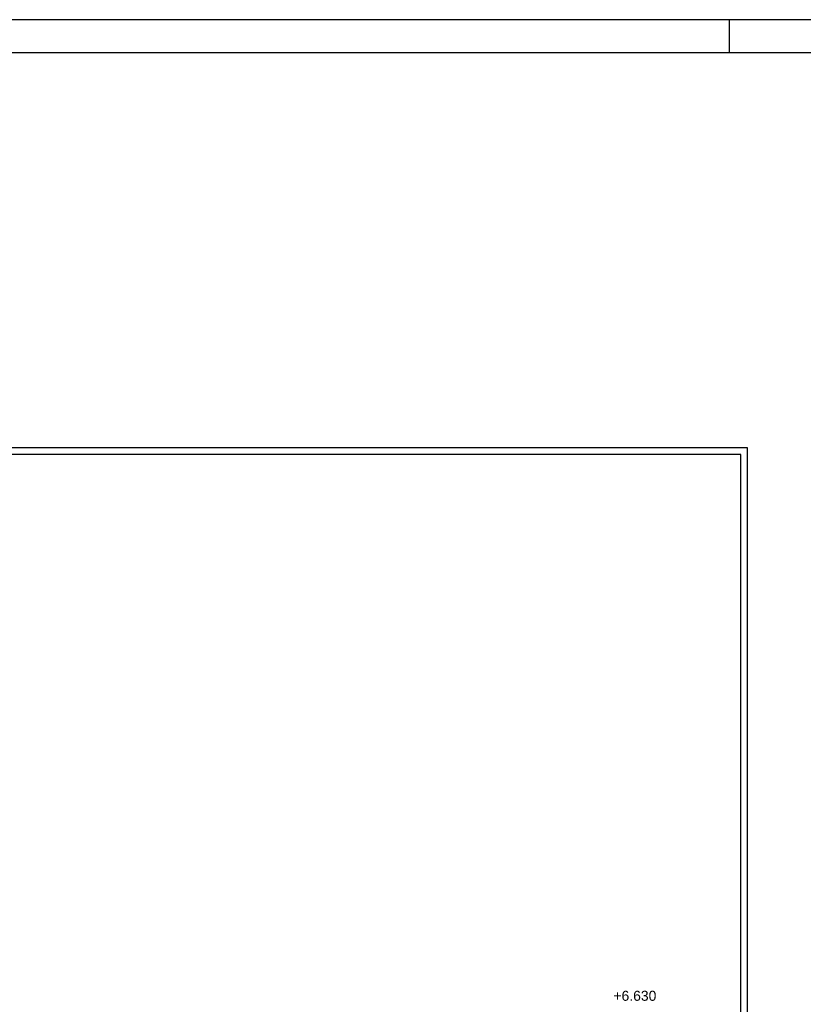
# Model space of a CAD drawing. Header units: metres. Extents: x 0 to 0.84, y 0 to 0.297.
# Tile 29 of 59: x 0.408 to 0.526, y 0.149 to 0.297. Entities that reach past the tile are written whole.
import ezdxf

# ---------------------------------------------------------------- set-up
doc = ezdxf.new("R2010")
doc.units = ezdxf.units.M
doc.layers.add('Maßlinie 1_100', color=7, linetype='Continuous', lineweight=25)
doc.layers.add('Standard', color=7, linetype='Continuous', lineweight=25)
doc.styles.add('ARIAL', font='ARIAL.TTF')

msp = doc.modelspace()

# ---------------------------------------------------------------- linework, layer by layer
at = {"layer": 'Standard', "color": 7, "linetype": 'Continuous', "lineweight": 25, "transparency": 33554687}
msp.add_line((0.515, 0.297), (0.515, 0.292), dxfattribs=at)
for points in [[(0, 0), (0.84, 0), (0.84, 0.297), (0, 0.297), (0, 0)], [(0.005, 0.005), (0.835, 0.005), (0.835, 0.292), (0.005, 0.292), (0.005, 0.005)]]:
    msp.add_lwpolyline(points, close=True, dxfattribs=at)
at = {"layer": 'Standard', "color": 254, "linetype": 'Continuous', "lineweight": 25, "true_color": 0xc4c4ff, "transparency": 33554687}
for points in [[(0.04984, 0.0286), (0.51774, 0.0286), (0.51774, 0.2326), (0.04984, 0.2326), (0.04984, 0.0286)], [(0.05084, 0.0296), (0.51674, 0.0296), (0.51674, 0.2316), (0.05084, 0.2316), (0.05084, 0.0296)]]:
    msp.add_lwpolyline(points, dxfattribs=at)

# ---------------------------------------------------------------- texts
at = {"layer": 'Maßlinie 1_100', "color": 7, "linetype": 'Continuous', "lineweight": 13, "transparency": 33554687, "insert": (0.49757, 0.14938), "char_height": 0.0015, "width": 0.0072133, "attachment_point": 7, "style": 'ARIAL'}
msp.add_mtext('\\W1.00;+6.630', dxfattribs=at)

doc.saveas('drawing.dxf')
